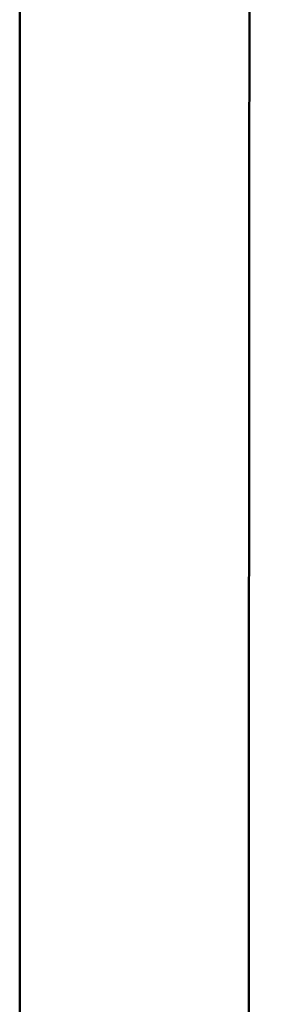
# Model space of a CAD drawing. Header units: millimetres. Extents: x 0 to 2100, y 0 to 1485.
# Tile 202 of 256: x 1767.56 to 1768.83, y 1087.61 to 1092.75. Entities that reach past the tile are written whole.
import ezdxf

# ---------------------------------------------------------------- set-up
doc = ezdxf.new("R2010")
doc.units = ezdxf.units.MM
doc.header["$LTSCALE"] = 5
doc.layers.add('Sichtbar (ISO)', color=7, linetype='Continuous', lineweight=50)

msp = doc.modelspace()

# ---------------------------------------------------------------- linework, layer by layer
at = {"layer": 'Sichtbar (ISO)'}
for points, knots in [([(1768.7588, 1083.4853), (1768.759, 1083.8442), (1768.7591, 1084.2027), (1768.7602, 1086.6511), (1768.7614, 1088.9546), (1768.7641, 1092.8538), (1768.7654, 1094.4501), (1768.7686, 1097.7684), (1768.772, 1100.8383), (1768.7815, 1105.8624), (1768.7881, 1108.1343), (1768.8018, 1111.4133), (1768.8102, 1113.252), (1768.8267, 1114.59)], [-4.442791, -4.442791, -4.442791, -4.442791, -4.26365, -4.26365, -3.218091, -3.218091, -2.389343, -2.389343, -1.529672, -1.529672, -0.494089, -0.494089, -0.000001, -0.000001, -0.000001, -0.000001]), ([(1767.5663, 1112.1038), (1767.5654, 1111.4984), (1767.5647, 1110.9209), (1767.5637, 1109.6909), (1767.5633, 1109.0795), (1767.5628, 1107.2496), (1767.5629, 1106.0288), (1767.5627, 1102.4032), (1767.5621, 1100.5644), (1767.5617, 1095.8468), (1767.5616, 1094.2824), (1767.5615, 1091.6566), (1767.5615, 1090.7254), (1767.5614, 1086.8499), (1767.5613, 1085.2397), (1767.5613, 1082.794)], [0.000001, 0.000001, 0.000001, 0.000001, 0.222233, 0.222233, 0.440318, 0.440318, 0.877866, 0.877866, 1.726517, 1.726517, 2.174017, 2.174017, 2.419907, 2.419907, 3.197412, 3.197412, 3.197412, 3.197412])]:
    msp.add_open_spline(points, degree=3, knots=knots, dxfattribs=at)

doc.saveas('drawing.dxf')
